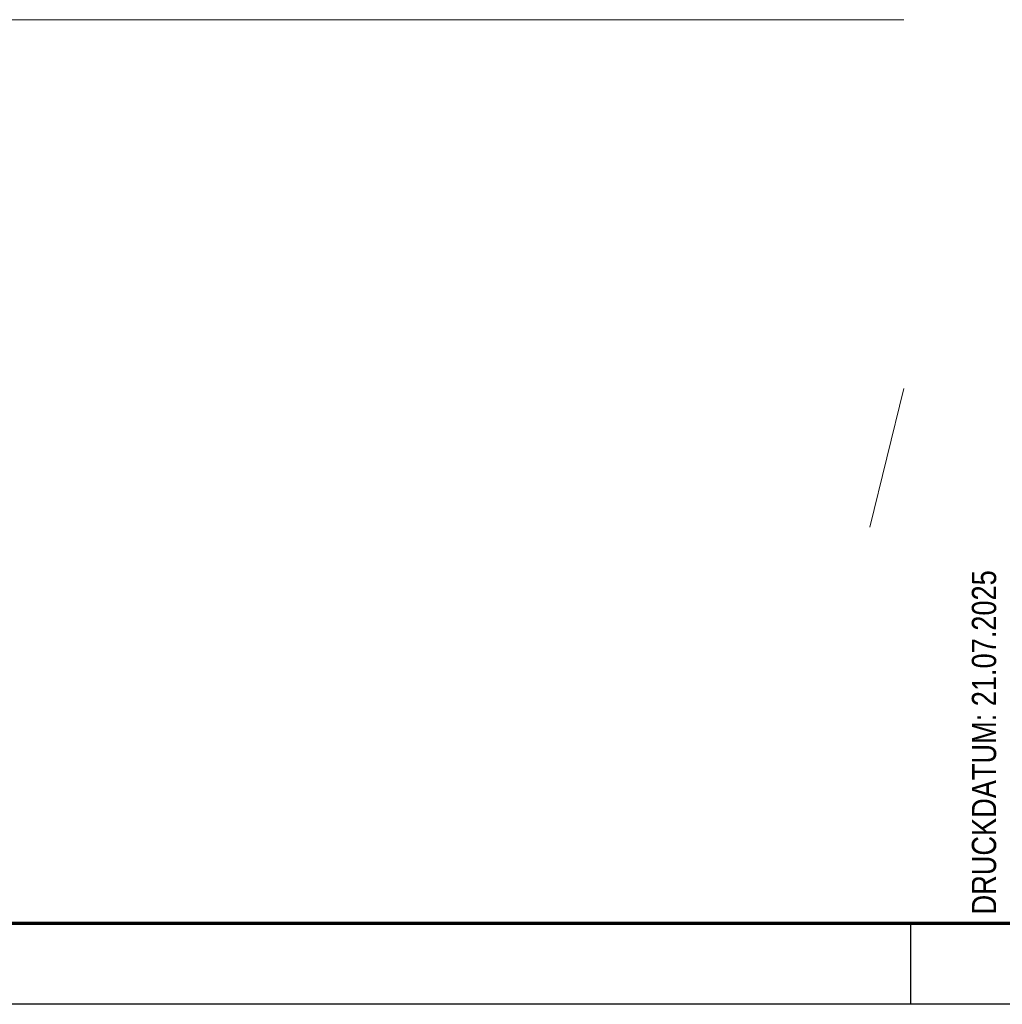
# Model space of a CAD drawing. Extents: x 229 to 926, y 37 to 878.
# Tile 27 of 162: x 681 to 742, y 37 to 97. Entities that reach past the tile are written whole.
import ezdxf
from ezdxf.lldxf.tags import DXFTag

# ---------------------------------------------------------------- set-up
doc = ezdxf.new("R2010")
doc.units = 0
doc.layers.get('0').update_dxf_attribs({"lineweight": 13})
for name, color, linetype, lineweight in [('Ausstattung', 7, 'Continuous', 25), ('Axen', 7, 'Continuous', 25), ('Axen-A03ENIVKI0', 7, 'Continuous', 25), ('Beschriftung', 7, 'Continuous', 25), ('Bewegungsfläche', 7, 'Continuous', 25), ('Fenster', 7, 'Continuous', 25), ('FORMAT', 7, 'Continuous', 25), ('Fullfläche', 7, 'Continuous', 25), ('Maßlinien', 7, 'Continuous', 25), ('Räume', 7, 'Continuous', 25), ('Treppen', 7, 'Continuous', 25), ('Türen', 7, 'Continuous', 25), ('Wände', 7, 'Continuous', 25), ('X_BI_Geometrie', 7, 'Continuous', 13), ('X_BI_Text', 7, 'Continuous', 25)]:
    doc.layers.add(name, color=color, linetype=linetype, lineweight=lineweight)
doc.styles.get("Standard").update_dxf_attribs({"font": 'arial.ttf'})
tags = doc.linetypes.add('ALL_S25', pattern=[0.001, 0, -0.001]).pattern_tags.tags
tags[6:7] = [DXFTag(74, 4), DXFTag(75, 0), DXFTag(340, '0'), DXFTag(46, 1.0), DXFTag(50, 0.0), DXFTag(44, 0.0), DXFTag(45, 0.0)]
tags[4:5] = [DXFTag(74, 4), DXFTag(75, 0), DXFTag(340, '0'), DXFTag(46, 1.0), DXFTag(50, 0.0), DXFTag(44, 0.0), DXFTag(45, 0.0)]
tags = doc.linetypes.add('ALL_S25-A03ENIVOI0', pattern=[0.001, 0, -0.001]).pattern_tags.tags
tags[6:7] = [DXFTag(74, 4), DXFTag(75, 0), DXFTag(340, '0'), DXFTag(46, 1.0), DXFTag(50, 0.0), DXFTag(44, 0.0), DXFTag(45, 0.0)]
tags[4:5] = [DXFTag(74, 4), DXFTag(75, 0), DXFTag(340, '0'), DXFTag(46, 1.0), DXFTag(50, 0.0), DXFTag(44, 0.0), DXFTag(45, 0.0)]

# ---------------------------------------------------------------- blocks, each defined once
blk = doc.blocks.new('Blockreferenz-A03ENIV7I0', base_point=(228.976, 36.581))
at = {"layer": 'FORMAT', "color": 0, "linetype": 'ByBlock', "lineweight": 70, "ltscale": 0.7}
blk.add_line((248.976, 41.581), (920.976, 41.581), dxfattribs=at)
at = {"layer": 'FORMAT', "color": 0, "linetype": 'ByBlock', "ltscale": 0.25}
for p, q in [((735.976, 36.581), (735.976, 41.581)), ((925.976, 36.581), (228.976, 36.581))]:
    blk.add_line(p, q, dxfattribs=at)
blk = doc.blocks.new('Blockreferenz-A03ENIV9I0', base_point=(739.746, 41.581))
at = {"layer": 'X_BI_Text', "color": 0, "linetype": 'ByBlock', "ltscale": 0.25, "insert": (739.746, 42.129), "char_height": 1.5, "attachment_point": 1, "rotation": 90}
blk.add_mtext('{\\W0.8;\\fArial;DRUCKDATUM: 21.07.2025}', dxfattribs=at)
blk = doc.blocks.new('Referenz-A03ENIVGI0', base_point=(255.728, 66.032))
at = {"layer": 'Ausstattung', "color": 0, "lineweight": -2}
blk.add_line((733.452, 66.032), (735.547, 74.595), dxfattribs=at)
at = {"layer": 'Axen', "color": 0, "linetype": 'ALL_S25', "lineweight": -2, "ltscale": 0.13}
blk.add_line((735.547, 97.34), (301.598, 97.34), dxfattribs=at)
at = {"layer": 'Axen', "color": 0, "lineweight": -2}
blk.add_line((733.452, 66.032), (735.547, 74.595), dxfattribs=at)
at = {"layer": 'Beschriftung', "color": 0, "lineweight": -2}
blk.add_line((733.452, 66.032), (735.547, 74.595), dxfattribs=at)
at = {"layer": 'Bewegungsfläche', "color": 0, "lineweight": -2}
blk.add_line((733.452, 66.032), (735.547, 74.595), dxfattribs=at)
at = {"layer": 'Fenster', "color": 0, "lineweight": -2}
blk.add_line((733.452, 66.032), (735.547, 74.595), dxfattribs=at)
at = {"layer": 'Fullfläche', "color": 0, "lineweight": -2}
blk.add_line((733.452, 66.032), (735.547, 74.595), dxfattribs=at)
at = {"layer": 'Maßlinien', "color": 0, "lineweight": -2}
blk.add_line((733.452, 66.032), (735.547, 74.595), dxfattribs=at)
at = {"layer": 'Räume', "color": 0, "lineweight": -2}
blk.add_line((733.452, 66.032), (735.547, 74.595), dxfattribs=at)
at = {"layer": 'Treppen', "color": 0, "lineweight": -2}
blk.add_line((733.452, 66.032), (735.547, 74.595), dxfattribs=at)
at = {"layer": 'Türen', "color": 0, "lineweight": -2}
blk.add_line((733.452, 66.032), (735.547, 74.595), dxfattribs=at)
at = {"layer": 'Wände', "color": 0, "lineweight": -2}
blk.add_line((733.452, 66.032), (735.547, 74.595), dxfattribs=at)
blk = doc.blocks.new('Referenz-A03ENIVUI0', base_point=(281.599, 66.032))
at = {"layer": 'Axen-A03ENIVKI0', "color": 0, "linetype": 'ALL_S25-A03ENIVOI0', "lineweight": -2, "ltscale": 0.13}
blk.add_line((735.547, 97.348), (301.599, 97.347), dxfattribs=at)

msp = doc.modelspace()

# ---------------------------------------------------------------- block references
at = {"ltscale": 0.13}
msp.add_blockref('Blockreferenz-A03ENIV7I0', (228.976, 36.581), dxfattribs=at)
at = {"color": 251, "lineweight": 13, "ltscale": 0.13, "true_color": 0x606060}
for name, p in [('Referenz-A03ENIVGI0', (255.728, 66.032)), ('Referenz-A03ENIVUI0', (281.599, 66.032))]:
    msp.add_blockref(name, p, dxfattribs=at)
at = {"layer": 'X_BI_Geometrie', "ltscale": 0.13}
msp.add_blockref('Blockreferenz-A03ENIV9I0', (739.746, 41.581), dxfattribs=at)

doc.saveas('drawing.dxf')
